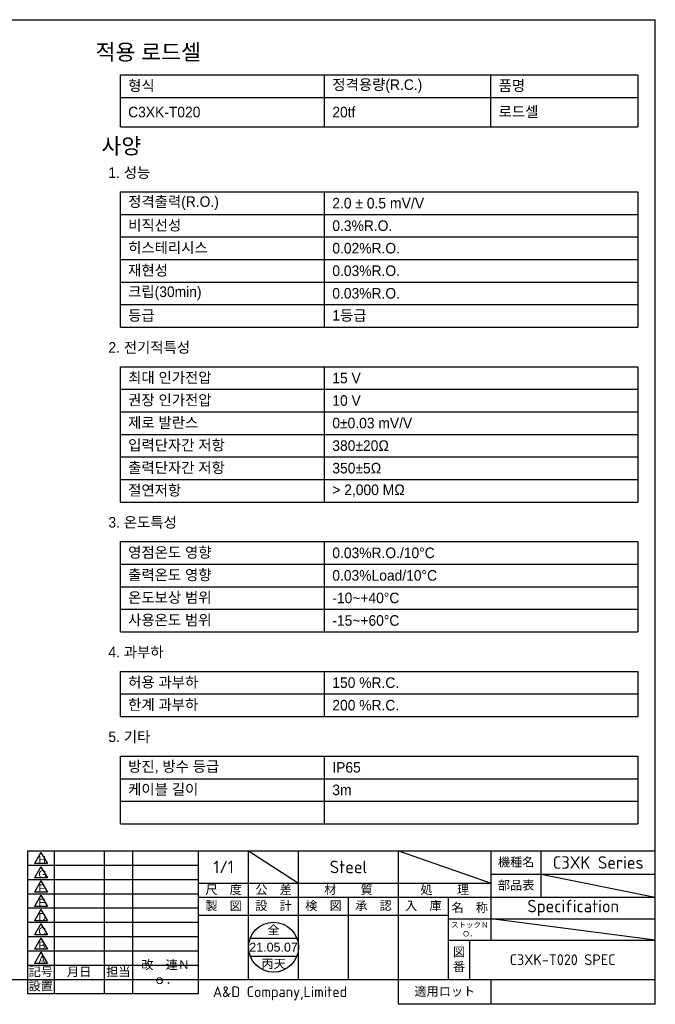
# Model space of a CAD drawing. Header units: millimetres. Extents: x 23 to 537, y 14 to 382.
# Tile 2 of 2: x 299 to 537, y 14 to 382. Entities that reach past the tile are written whole.
import ezdxf
from ezdxf.enums import TextEntityAlignment as Align

# ---------------------------------------------------------------- set-up
doc = ezdxf.new("R2010")
doc.units = ezdxf.units.MM
doc.header["$LTSCALE"] = 1.333333
for name, color, linetype in [('A4', 7, 'Continuous'), ('Default', 7, 'Continuous'), ('entry', 7, 'Continuous')]:
    doc.layers.add(name, color=color, linetype=linetype)
doc.styles.add('SEACAD_Solid_Edge_ANSI', font='seans.ttf')

# ---------------------------------------------------------------- blocks, each defined once
blk = doc.blocks.new('SEANNOT_GROUP13')
at = {"layer": 'entry', "color": 7, "linetype": 'Continuous'}
blk.add_line((307.08, 33.44), (304.66, 29.25), dxfattribs=at)
blk.add_lwpolyline([(307.08, 33.44), (309.5, 29.25), (304.66, 29.25)], dxfattribs=at)
at = {"layer": 'entry', "color": 7, "linetype": 'Continuous', "style": 'SEACAD_Solid_Edge_ANSI'}
blk.add_text('A', height=2.93, dxfattribs=at).set_placement((306.12, 32.11), align=Align.TOP_LEFT)
blk = doc.blocks.new('SEANNOT_GROUP14')
at = {"layer": 'entry', "color": 7, "linetype": 'Continuous'}
blk.add_line((307.08, 38.77), (304.66, 34.58), dxfattribs=at)
blk.add_lwpolyline([(307.08, 38.77), (309.5, 34.58), (304.66, 34.58)], dxfattribs=at)
at = {"layer": 'entry', "color": 7, "linetype": 'Continuous', "style": 'SEACAD_Solid_Edge_ANSI'}
blk.add_text('B', height=2.93, dxfattribs=at).set_placement((306.12, 37.45), align=Align.TOP_LEFT)
blk = doc.blocks.new('SEANNOT_GROUP15')
at = {"layer": 'entry', "color": 7, "linetype": 'Continuous'}
blk.add_line((307.08, 44.11), (304.66, 39.92), dxfattribs=at)
blk.add_lwpolyline([(307.08, 44.11), (309.5, 39.92), (304.66, 39.92)], dxfattribs=at)
at = {"layer": 'entry', "color": 7, "linetype": 'Continuous', "style": 'SEACAD_Solid_Edge_ANSI'}
blk.add_text('C', height=2.93, dxfattribs=at).set_placement((306.12, 42.78), align=Align.TOP_LEFT)
blk = doc.blocks.new('SEANNOT_GROUP16')
at = {"layer": 'entry', "color": 7, "linetype": 'Continuous'}
blk.add_line((307.08, 49.44), (304.66, 45.25), dxfattribs=at)
blk.add_lwpolyline([(307.08, 49.44), (309.5, 45.25), (304.66, 45.25)], dxfattribs=at)
at = {"layer": 'entry', "color": 7, "linetype": 'Continuous', "style": 'SEACAD_Solid_Edge_ANSI'}
blk.add_text('D', height=2.93, dxfattribs=at).set_placement((306.12, 48.11), align=Align.TOP_LEFT)
blk = doc.blocks.new('SEANNOT_GROUP17')
at = {"layer": 'entry', "color": 7, "linetype": 'Continuous'}
blk.add_line((307.08, 54.77), (304.66, 50.58), dxfattribs=at)
blk.add_lwpolyline([(307.08, 54.77), (309.5, 50.58), (304.66, 50.58)], dxfattribs=at)
at = {"layer": 'entry', "color": 7, "linetype": 'Continuous', "style": 'SEACAD_Solid_Edge_ANSI'}
blk.add_text('E', height=2.93, dxfattribs=at).set_placement((306.12, 53.45), align=Align.TOP_LEFT)
blk = doc.blocks.new('SEANNOT_GROUP18')
at = {"layer": 'entry', "color": 7, "linetype": 'Continuous'}
blk.add_line((307.08, 60.11), (304.66, 55.92), dxfattribs=at)
blk.add_lwpolyline([(307.08, 60.11), (309.5, 55.92), (304.66, 55.92)], dxfattribs=at)
at = {"layer": 'entry', "color": 7, "linetype": 'Continuous', "style": 'SEACAD_Solid_Edge_ANSI'}
blk.add_text('F', height=2.93, dxfattribs=at).set_placement((306.12, 58.78), align=Align.TOP_LEFT)
blk = doc.blocks.new('SEANNOT_GROUP19')
at = {"layer": 'entry', "color": 7, "linetype": 'Continuous'}
blk.add_line((307.08, 65.44), (304.66, 61.25), dxfattribs=at)
blk.add_lwpolyline([(307.08, 65.44), (309.5, 61.25), (304.66, 61.25)], dxfattribs=at)
at = {"layer": 'entry', "color": 7, "linetype": 'Continuous', "style": 'SEACAD_Solid_Edge_ANSI'}
blk.add_text('G', height=2.93, dxfattribs=at).set_placement((306.12, 64.11), align=Align.TOP_LEFT)
blk = doc.blocks.new('SEANNOT_GROUP20')
at = {"layer": 'entry', "color": 7, "linetype": 'Continuous'}
blk.add_line((307.08, 70.77), (304.66, 66.58), dxfattribs=at)
blk.add_lwpolyline([(307.08, 70.77), (309.5, 66.58), (304.66, 66.58)], dxfattribs=at)
at = {"layer": 'entry', "color": 7, "linetype": 'Continuous', "style": 'SEACAD_Solid_Edge_ANSI'}
blk.add_text('H', height=2.93, dxfattribs=at).set_placement((306.12, 69.45), align=Align.TOP_LEFT)

msp = doc.modelspace()

# ---------------------------------------------------------------- linework, layer by layer
at = {"color": 7, "linetype": 'Continuous'}
for p, q in [((336.77672568, 341.99207053), (336.77672568, 361.34301571)), ((336.77672568, 361.34301571), (530.13995371, 361.34301571)), ((413.08736568, 341.99207053), (413.08736568, 361.34301571)), ((475.22942979, 341.99207053), (475.22942979, 361.34301571)), ((530.13995371, 361.34301571), (530.13995371, 341.99207053)), ((336.77672568, 352.91853142), (530.13995371, 352.91853142)), ((336.77672568, 341.99207053), (530.13995371, 341.99207053)), ((336.77672568, 267.08358632), (336.77672568, 317.63049201)), ((336.77672568, 317.63049201), (530.13995371, 317.63049201)), ((413.08736568, 267.08358632), (413.08736568, 317.63049201)), ((530.13995371, 317.63049201), (530.13995371, 267.08358632)), ((336.77672568, 309.20600773), (530.13995371, 309.20600773)), ((336.77672568, 300.78152345), (530.13995371, 300.78152345)), ((336.77672568, 292.35703917), (530.13995371, 292.35703917)), ((336.77672568, 283.93255489), (530.13995371, 283.93255489)), ((336.77672568, 275.5080706), (530.13995371, 275.5080706)), ((336.77672568, 267.08358632), (530.13995371, 267.08358632)), ((336.77672568, 201.72636793), (336.77672568, 252.27327362)), ((336.77672568, 252.27327362), (530.13995371, 252.27327362)), ((413.08736568, 201.72636793), (413.08736568, 252.27327362)), ((530.13995371, 252.27327362), (530.13995371, 201.72636793)), ((336.77672568, 243.84878934), (530.13995371, 243.84878934)), ((336.77672568, 235.42430506), (530.13995371, 235.42430506)), ((336.77672568, 226.99982078), (530.13995371, 226.99982078)), ((336.77672568, 218.5753365), (530.13995371, 218.5753365)), ((336.77672568, 210.15085221), (530.13995371, 210.15085221)), ((336.77672568, 201.72636793), (530.13995371, 201.72636793)), ((336.77672568, 153.21811811), (336.77672568, 186.91605524)), ((336.77672568, 186.91605524), (530.13995371, 186.91605524)), ((413.08736568, 153.21811811), (413.08736568, 186.91605524)), ((530.13995371, 186.91605524), (530.13995371, 153.21811811)), ((336.77672568, 178.49157095), (530.13995371, 178.49157095)), ((336.77672568, 170.06708667), (530.13995371, 170.06708667)), ((336.77672568, 161.64260239), (530.13995371, 161.64260239)), ((336.77672568, 153.21811811), (530.13995371, 153.21811811)), ((336.77672568, 121.55883685), (336.77672568, 138.40780541)), ((336.77672568, 138.40780541), (530.13995371, 138.40780541)), ((413.08736568, 121.55883685), (413.08736568, 138.40780541)), ((530.13995371, 138.40780541), (530.13995371, 121.55883685)), ((336.77672568, 129.98332113), (530.13995371, 129.98332113)), ((336.77672568, 121.55883685), (530.13995371, 121.55883685)), ((336.77672568, 81.4750713), (336.77672568, 106.74852415)), ((336.77672568, 106.74852415), (530.13995371, 106.74852415)), ((413.08736568, 81.4750713), (413.08736568, 106.74852415)), ((530.13995371, 106.74852415), (530.13995371, 81.4750713)), ((336.77672568, 98.32403987), (530.13995371, 98.32403987)), ((336.77672568, 89.89955559), (530.13995371, 89.89955559)), ((336.77672568, 81.4750713), (530.13995371, 81.4750713)), ((385.28220371, 38.66666636), (402.71779949, 38.66666636))]:
    msp.add_line(p, q, dxfattribs=at)
msp.add_circle((394.0000016, 35.33333302), 9.33333333, dxfattribs=at)
at = {"layer": 'A4', "color": 7, "linetype": 'Continuous'}
for p, q in [((23.33333493, 381.99999969), (536.66666827, 381.99999969)), ((536.66666827, 13.99999969), (536.66666827, 381.99999969)), ((302.0000016, 71.33333302), (536.66666827, 71.33333302)), ((302.0000016, 71.33333302), (302.0000016, 17.99999969)), ((312.0000016, 71.33333302), (312.0000016, 17.99999969)), ((330.66666827, 71.33333302), (330.66666827, 17.99999969)), ((341.33333493, 71.33333302), (341.33333493, 17.99999969)), ((366.0000016, 17.99999969), (366.0000016, 71.33333302)), ((384.66666827, 23.33333302), (384.66666827, 71.33333302)), ((403.33333493, 23.33333302), (403.33333493, 71.33333302)), ((440.66666827, 13.99999969), (440.66666827, 71.33333302)), ((475.33333493, 37.99999969), (475.33333493, 71.33333302)), ((494.0000016, 53.99999969), (494.0000016, 71.33333302)), ((302.0000016, 65.99999969), (366.0000016, 65.99999969)), ((475.33333493, 62.66666636), (536.66666827, 62.66666636)), ((302.0000016, 60.66666636), (366.0000016, 60.66666636)), ((366.0000016, 59.33333302), (475.33333493, 59.33333302)), ((302.0000016, 55.33333302), (366.0000016, 55.33333302)), ((366.0000016, 53.99999969), (475.33333493, 53.99999969)), ((422.0000016, 23.33333302), (422.0000016, 53.99999969)), ((459.33333493, 23.33333302), (459.33333493, 53.99999969)), ((475.33333493, 53.99999969), (536.66666827, 53.99999969)), ((302.0000016, 49.99999969), (366.0000016, 49.99999969)), ((302.0000016, 44.66666636), (366.0000016, 44.66666636)), ((366.0000016, 47.33333302), (459.33333493, 47.33333302)), ((459.33333493, 45.99999969), (536.66666827, 45.99999969)), ((302.0000016, 39.33333302), (366.0000016, 39.33333302)), ((459.33333493, 37.99999969), (536.66666827, 37.99999969)), ((467.33333493, 23.33333302), (467.33333493, 37.99999969)), ((302.0000016, 33.99999969), (366.0000016, 33.99999969)), ((302.0000016, 28.66666636), (366.0000016, 28.66666636)), ((23.33333493, 23.33333302), (536.66666827, 23.33333302)), ((302.0000016, 23.33333302), (536.66666827, 23.33333302)), ((475.33333493, 13.99999969), (475.33333493, 23.33333302)), ((302.0000016, 17.99999969), (366.0000016, 17.99999969)), ((536.66666827, 13.99999969), (440.66666827, 13.99999969))]:
    msp.add_line(p, q, dxfattribs=at)
at = {"layer": 'Default', "color": 7, "linetype": 'Continuous'}
for p, q in [((384.66666827, 71.33333302), (403.33333493, 59.33333302)), ((440.66666827, 71.33333302), (475.33333493, 59.33333302)), ((494.0000016, 62.66666636), (536.66062288, 53.98676201)), ((536.66666827, 37.99999969), (475.33333493, 45.99999969)), ((385.28220371, 31.99999969), (402.71779949, 31.99999969))]:
    msp.add_line(p, q, dxfattribs=at)

# ---------------------------------------------------------------- block references
at = {"layer": 'entry'}
for name in ['SEANNOT_GROUP20', 'SEANNOT_GROUP19', 'SEANNOT_GROUP18', 'SEANNOT_GROUP17', 'SEANNOT_GROUP16', 'SEANNOT_GROUP15', 'SEANNOT_GROUP14', 'SEANNOT_GROUP13']:
    msp.add_blockref(name, (0, 0), dxfattribs=at)

# ---------------------------------------------------------------- texts
for s, insert, char_height, width, attachment_point in [('{\\fGulim|b0||i0||c0|p34;\\C7;\\H5.92704;\\W1.;적용 로드셀}', (327.50761693, 372.85117182), 5.92704, 169.3438326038, 1), ('{\\fGulim|b0||i0||c0|p34;\\C7;\\H3.95136;\\W1.;  형식}', (336.77672568, 357.13077356), 3.95136, 76.31064, 4), ('{\\fGulim|b0||i0||c0|p34;\\C7;\\H3.95136;\\W1.;  정격용량(R.C.)}', (413.08736568, 357.13077356), 3.95136, 62.1420641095, 4), ('{\\fGulim|b0||i0||c0|p34;\\C7;\\H3.95136;\\W1.;  품명}', (475.22942979, 357.13077356), 3.95136, 54.9105239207, 4), ('{\\fGulim|b0||i0||c0|p34;\\C7;\\H3.95136;\\W1.;  20tf}', (413.08736568, 347.45530098), 3.95136, 62.1420641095, 4), ('{\\fGulim|b0||i0||c0|p34;\\C7;\\H3.95136;\\W1.;  로드셀}', (475.22942979, 347.45530098), 3.95136, 54.9105239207, 4), ('{\\fGulim|b0||i0||c0|p34;\\C7;\\H3.95136;\\W1.;  C3XK-T020}', (336.77672568, 347.45530098), 3.95136, 76.31064, 4), ('{\\fGulim|b0||i0||c0|p34;\\C7;\\H5.92704;\\W1.;사양}', (329.6877778, 337.76531392), 5.92704, 169.3438326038, 1), ('{\\fGulim|b0||i0||c0|p34;\\C7;\\H3.95136;\\W1.;1. 성능}', (332.27562838, 326.84375778), 3.95136, 112.895892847, 1), ('{\\fGulim|b0||i0||c0|p34;\\C7;\\H3.95136;\\W1.;  정격출력(R.O.)}', (336.77672568, 313.41824987), 3.95136, 76.31064, 4), ('{\\fGulim|b0||i0||c0|p34;\\C7;\\H3.95136;\\W1.;  2.0 ± 0.5}{\\fGulim|b0||i0||c0|p34;\\C7;\\H3.998148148;\\W1.;\\T1.; mV/V}', (413.08736568, 313.41824987), 3.99814814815, 117.0525880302, 4), ('{\\fGulim|b0||i0||c0|p34;\\C7;\\H3.95136;\\W1.;  비직선성}', (336.77672568, 304.99376559), 3.95136, 76.31064, 4), ('{\\fGulim|b0||i0||c0|p34;\\C7;\\H3.95136;\\W1.;  0.3%R.O.}', (413.08736568, 304.99376559), 3.95136, 117.0525880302, 4), ('{\\fGulim|b0||i0||c0|p34;\\C7;\\H3.95136;\\W1.;  히스테리시스}', (336.77672568, 296.56928131), 3.95136, 76.31064, 4), ('{\\fGulim|b0||i0||c0|p34;\\C7;\\H3.95136;\\W1.;  0.02%R.O.}', (413.08736568, 296.56928131), 3.95136, 117.0525880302, 4), ('{\\fGulim|b0||i0||c0|p34;\\C7;\\H3.95136;\\W1.;  재현성}', (336.77672568, 288.14479703), 3.95136, 76.31064, 4), ('{\\fGulim|b0||i0||c0|p34;\\C7;\\H3.95136;\\W1.;  0.03%R.O.}', (413.08736568, 288.14479703), 3.95136, 117.0525880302, 4), ('{\\fGulim|b0||i0||c0|p34;\\C7;\\H3.95136;\\W1.;  크립(30min)}', (336.77672568, 279.72031274), 3.95136, 76.31064, 4), ('{\\fGulim|b0||i0||c0|p34;\\C7;\\H3.95136;\\W1.;  0.03%R.O.}', (413.08736568, 279.72031274), 3.95136, 117.0525880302, 4), ('{\\fGulim|b0||i0||c0|p34;\\C7;\\H3.95136;\\W1.;  등급}', (336.77672568, 271.29582846), 3.95136, 76.31064, 4), ('{\\fGulim|b0||i0||c0|p34;\\C7;\\H3.95136;\\W1.;  1등급}', (413.08736568, 271.29582846), 3.95136, 117.0525880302, 4), ('{\\fGulim|b0||i0||c0|p34;\\C7;\\H3.95136;\\W1.;2. 전기적특성}', (332.27562838, 261.48653939), 3.95136, 112.895892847, 1), ('{\\fGulim|b0||i0||c0|p34;\\C7;\\H3.95136;\\W1.;  최대 인가전압}', (336.77672568, 248.06103148), 3.95136, 76.31064, 4), ('{\\fGulim|b0||i0||c0|p34;\\C7;\\H3.95136;\\W1.;  15 V}', (413.08736568, 248.06103148), 3.95136, 117.0525880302, 4), ('{\\fGulim|b0||i0||c0|p34;\\C7;\\H3.95136;\\W1.;  권장 인가전압}', (336.77672568, 239.6365472), 3.95136, 76.31064, 4), ('{\\fGulim|b0||i0||c0|p34;\\C7;\\H3.95136;\\W1.;  10 V}', (413.08736568, 239.6365472), 3.95136, 117.0525880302, 4), ('{\\fGulim|b0||i0||c0|p34;\\C7;\\H3.95136;\\W1.;  제로 발란스}', (336.77672568, 231.21206292), 3.95136, 76.31064, 4), ('{\\fGulim|b0||i0||c0|p34;\\C7;\\H3.95136;\\W1.;  0±0.03 mV/V}', (413.08736568, 231.21206292), 3.95136, 117.0525880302, 4), ('{\\fGulim|b0||i0||c0|p34;\\C7;\\H3.95136;\\W1.;  입력단자간 저항}', (336.77672568, 222.78757864), 3.95136, 76.31064, 4), ('{\\fGulim|b0||i0||c0|p34;\\C7;\\H3.95136;\\W1.;  380±20Ω}', (413.08736568, 222.78757864), 3.95136, 117.0525880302, 4), ('{\\fGulim|b0||i0||c0|p34;\\C7;\\H3.95136;\\W1.;  출력단자간 저항}', (336.77672568, 214.36309436), 3.95136, 76.31064, 4), ('{\\fGulim|b0||i0||c0|p34;\\C7;\\H3.95136;\\W1.;  350±5Ω}', (413.08736568, 214.36309436), 3.95136, 117.0525880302, 4), ('{\\fGulim|b0||i0||c0|p34;\\C7;\\H3.95136;\\W1.;  절연저항}', (336.77672568, 205.93861007), 3.95136, 76.31064, 4), ('{\\fGulim|b0||i0||c0|p34;\\C7;\\H3.95136;\\W1.;  > 2,000 MΩ}', (413.08736568, 205.93861007), 3.95136, 117.0525880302, 4), ('{\\fGulim|b0||i0||c0|p34;\\C7;\\H3.95136;\\W1.;3. 온도특성}', (332.27562838, 196.12932101), 3.95136, 112.895892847, 1), ('{\\fGulim|b0||i0||c0|p34;\\C7;\\H3.95136;\\W1.;  영점온도 영향}', (336.77672568, 182.70381309), 3.95136, 76.31064, 4), ('{\\fGulim|b0||i0||c0|p34;\\C7;\\H3.95136;\\W1.;  0.03%R.O./10°C}', (413.08736568, 182.70381309), 3.95136, 117.0525880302, 4), ('{\\fGulim|b0||i0||c0|p34;\\C7;\\H3.95136;\\W1.;  출력온도 영향}', (336.77672568, 174.27932881), 3.95136, 76.31064, 4), ('{\\fGulim|b0||i0||c0|p34;\\C7;\\H3.95136;\\W1.;  0.03%Load/10°C}', (413.08736568, 174.27932881), 3.95136, 117.0525880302, 4), ('{\\fGulim|b0||i0||c0|p34;\\C7;\\H3.95136;\\W1.;  온도보상 범위}', (336.77672568, 165.85484453), 3.95136, 76.31064, 4), ('{\\fGulim|b0||i0||c0|p34;\\C7;\\H3.95136;\\W1.;  -10~+40°C}', (413.08736568, 165.85484453), 3.95136, 117.0525880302, 4), ('{\\fGulim|b0||i0||c0|p34;\\C7;\\H3.95136;\\W1.;  사용온도 범위}', (336.77672568, 157.43036025), 3.95136, 76.31064, 4), ('{\\fGulim|b0||i0||c0|p34;\\C7;\\H3.95136;\\W1.;  -15~+60°C}', (413.08736568, 157.43036025), 3.95136, 117.0525880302, 4), ('{\\fGulim|b0||i0||c0|p34;\\C7;\\H3.95136;\\W1.;4. 과부하}', (332.27562838, 147.62107118), 3.95136, 112.895892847, 1), ('{\\fGulim|b0||i0||c0|p34;\\C7;\\H3.95136;\\W1.;  허용 과부하}', (336.77672568, 134.19556327), 3.95136, 76.31064, 4), ('{\\fGulim|b0||i0||c0|p34;\\C7;\\H3.95136;\\W1.;  150 %R.C.}', (413.08736568, 134.19556327), 3.95136, 117.0525880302, 4), ('{\\fGulim|b0||i0||c0|p34;\\C7;\\H3.95136;\\W1.;  한계 과부하}', (336.77672568, 125.77107899), 3.95136, 76.31064, 4), ('{\\fGulim|b0||i0||c0|p34;\\C7;\\H3.95136;\\W1.;  200 %R.C.}', (413.08736568, 125.77107899), 3.95136, 117.0525880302, 4), ('{\\fGulim|b0||i0||c0|p34;\\C7;\\H3.95136;\\W1.;5. 기타}', (332.27562838, 115.96178992), 3.95136, 112.895892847, 1), ('{\\fGulim|b0||i0||c0|p34;\\C7;\\H3.95136;\\W1.;  방진, 방수 등급}', (336.77672568, 102.53628201), 3.95136, 76.31064, 4), ('{\\fGulim|b0||i0||c0|p34;\\C7;\\H3.95136;\\W1.;  IP65}', (413.08736568, 102.53628201), 3.95136, 117.0525880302, 4), ('{\\fGulim|b0||i0||c0|p34;\\C7;\\H3.95136;\\W1.;  케이블 길이}', (336.77672568, 94.11179773), 3.95136, 76.31064, 4), ('{\\fGulim|b0||i0||c0|p34;\\C7;\\H3.95136;\\W1.;  3m}', (413.08736568, 94.11179773), 3.95136, 117.0525880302, 4), ('{\\fArial|b0||i0||c0|p34;\\C7;\\H3.333333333;\\W1.;全}', (394.0000016, 41.66643615), 3.3333333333, 18.6666666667, 5), ('{\\fArial|b0||i0||c0|p34;\\C7;\\H3.333333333;\\W1.;21.05.07}', (394.0000016, 35.33333302), 3.3333333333, 18.6666666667, 5), ('{\\fArial|b0||i0||c0|p34;\\C7;\\H3.333333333;\\W1.;丙天}', (394.0000016, 29.00140448), 3.3333333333, 18.6666666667, 5)]:
    msp.add_mtext(s, dxfattribs=dict(insert=insert, char_height=char_height, width=width, attachment_point=attachment_point))
at = {"layer": 'A4', "char_height": 3.3333333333}
for s, insert, width, attachment_point in [('{\\fSolid Edge ANSI|b0||i0||c0|p34;\\C7;\\H3.333333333;\\W1.;機種名}', (484.66666827, 66.99999969), 18.6666666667, 5), ('{\\fSolid Edge ANSI|b0||i0||c0|p34;\\C7;\\H3.333333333;\\W1.;部品表}', (484.66666827, 58.33333302), 18.6666666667, 5), ('{\\fSolid Edge ANSI|b0||i0||c0|p34;\\C7;\\H3.333333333;\\W1.;尺\u3000度}', (375.33333493, 56.66666636), 18.6666666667, 5), ('{\\fSolid Edge ANSI|b0||i0||c0|p34;\\C7;\\H3.333333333;\\W1.;公\u3000差}', (394.0000016, 56.66666636), 18.6666666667, 5), ('{\\fSolid Edge ANSI|b0||i0||c0|p34;\\C7;\\H3.333333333;\\W1.;材\u3000\u3000質}', (422.0000016, 56.66666636), 37.3333333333, 5), ('{\\fSolid Edge ANSI|b0||i0||c0|p34;\\C7;\\H3.333333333;\\W1.;処\u3000\u3000理}', (458.0000016, 56.66666636), 34.6666666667, 5), ('{\\fSolid Edge ANSI|b0||i0||c0|p34;\\C7;\\H3.333333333;\\W1.;\u3000}', (368.14476472, 51.93803603), 14.1380144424, 1), ('{\\fSolid Edge ANSI|b0||i0||c0|p34;\\C7;\\H3.333333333;\\W1.;製\u3000図}', (375.33333493, 50.66666636), 18.6666666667, 5), ('{\\fSolid Edge ANSI|b0||i0||c0|p34;\\C7;\\H3.333333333;\\W1.;設\u3000計}', (394.0000016, 50.66666636), 18.6666666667, 5), ('{\\fSolid Edge ANSI|b0||i0||c0|p34;\\C7;\\H3.333333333;\\W1.;検\u3000図}', (412.66666827, 50.66666636), 18.6666666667, 5), ('{\\fSolid Edge ANSI|b0||i0||c0|p34;\\C7;\\H3.333333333;\\W1.;承\u3000認}', (431.33333493, 50.66666636), 18.6666666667, 5), ('{\\fSolid Edge ANSI|b0||i0||c0|p34;\\C7;\\H3.333333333;\\W1.;入\u3000庫}', (450.0000016, 50.66666636), 18.6666666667, 5), ('{\\fSolid Edge ANSI|b0||i0||c0|p34;\\C7;\\H3.333333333;\\W1.;名\u3000称}', (467.33333493, 49.99999969), 16, 5), ('{\\fSolid Edge ANSI|b0||i0||c0|p34;\\C7;\\H3.333333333;\\W1.;図    \\P}{\\fSolid Edge ANSI|b0||i0||c0|p34;\\C7;\\H3.333333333;\\W1.;番}', (463.33333493, 30.66666636), 8, 5), ('{\\fSolid Edge ANSI|b0||i0||c0|p34;\\C7;\\H3.333333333;\\W1.;記号}', (307.0000016, 25.99999969), 10, 5), ('{\\fSolid Edge ANSI|b0||i0||c0|p34;\\C7;\\H3.333333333;\\W1.;月日}', (321.33333493, 25.99999969), 18.6666666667, 5), ('{\\fSolid Edge ANSI|b0||i0||c0|p34;\\C7;\\H3.333333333;\\W1.;担当}', (336.0000016, 25.99999969), 10.6666666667, 5), ('{\\fSolid Edge ANSI|b0||i0||c0|p34;\\C7;\\H3.333333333;\\W1.;改\u3000連Ｎｏ．}', (353.66666827, 25.99999969), 24.6666666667, 5), ('{\\fSolid Edge ANSI|b0||i0||c0|p34;\\C7;\\H3.333333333;\\W1.;設置}', (307.0000016, 20.66666636), 10, 5), ('{\\fSolid Edge ANSI|b0||i0||c0|p34;\\C7;\\H3.333333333;\\W1.;適用ロット}', (458.0000016, 18.66666636), 34.6666666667, 5)]:
    msp.add_mtext(s, dxfattribs=dict(at, insert=insert, width=width, attachment_point=attachment_point))
at = {"layer": 'Default', "attachment_point": 5}
for s, insert, char_height, width in [('{\\fSolid Edge ANSI|b0||i0||c0|p34;\\C7;\\H4.666666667;\\W1.;1/1}', (375.33333493, 65.33333302), 4.6666666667, 18.6666666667), ('{\\fSolid Edge ANSI|b0||i0||c0|p34;\\C7;\\H4.666666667;\\W1.;Steel}', (422.0000016, 65.33333302), 4.6666666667, 37.3333333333), ('{\\fSolid Edge ANSI|b0||i0||c0|p34;\\C7;\\H4.666666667;\\W1.;C3XK Series}', (515.33333493, 66.99999969), 4.6666666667, 42.6666666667), ('{\\fSolid Edge ANSI|b0||i0||c0|p34;\\C7;\\H4.666666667;\\W1.;Specification}', (506.0000016, 49.99999969), 4.6666666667, 61.3333333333), ('{\\fSolid Edge ANSI|b0||i0||c0|p34;\\C7;\\H2.;\\W1.;ストックＮＯ．}', (467.33333493, 41.99999969), 2, 16), ('{\\fSolid Edge ANSI|b0||i0||c0|p34;\\C7;\\H4.;\\W1.;C3XK-T020 SPEC}', (502.0000016, 30.66666636), 4, 69.3333333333)]:
    msp.add_mtext(s, dxfattribs=dict(at, insert=insert, char_height=char_height, width=width))
at = {"layer": 'entry', "insert": (371.37300622, 20.68246801), "char_height": 4, "width": 72.7771910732, "attachment_point": 1}
msp.add_mtext('{\\fSolid Edge ANSI|b0||i0||c0|p34;\\C7;\\H4.;\\W1.;A&D Company,Limited}', dxfattribs=at)

doc.saveas('drawing.dxf')
